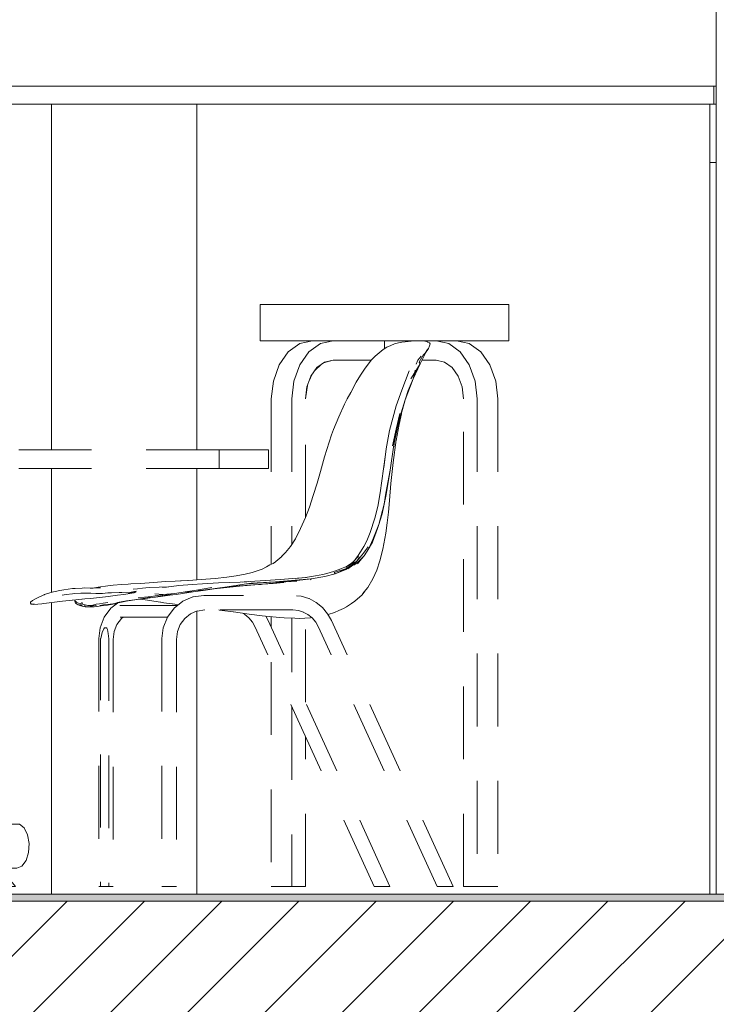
# Model space of a CAD drawing. Header units: millimetres. Extents: x 17009 to 157603, y -19950 to 21829.
# Tile 28 of 72: x 34740 to 35697, y 6768 to 8121. Entities that reach past the tile are written whole.
import ezdxf

# ---------------------------------------------------------------- set-up
doc = ezdxf.new("R2010")
doc.units = ezdxf.units.MM
doc.header["$MEASUREMENT"] = 0
doc.linetypes.add('! STR Pointille', pattern=[175, 100, -75])
for name, color, linetype in [('01-STR_Dalles.ARCHI', 7, 'Continuous'), ('04-SOE_Cloisons .ARCHI', 7, 'Continuous'), ('04-SOE_Revetement de sol.ARCHI', 7, 'Continuous'), ('06-REP _ EQUIP MOBI _ hors marché.ARCHI', 7, 'Continuous'), ('06-REP _ EQUIP MOBI _ marché.ARCHI', 7, 'Continuous')]:
    doc.layers.add(name, color=color, linetype=linetype)

# ---------------------------------------------------------------- blocks, each defined once
blk = doc.blocks.new('Élément de coupe_23_1')
at = {"layer": '04-SOE_Cloisons .ARCHI', "color": 7, "linetype": 'Continuous', "lineweight": 5}
blk.add_line((35696.8, 6919.5), (35696.8, 9230), dxfattribs=at)
blk = doc.blocks.new('Élément de coupe_27_1')
at = {"layer": '01-STR_Dalles.ARCHI', "linetype": 'Continuous', "lineweight": 0, "true_color": 0x000000}
h = blk.add_hatch(dxfattribs=at)
h.set_pattern_fill('Hachure_simple_0001', color=18, style=0, pattern_type=2)
h.set_pattern_definition([(45, (0, 0), (-53.03301, 53.03301), [])])
h.paths.add_polyline_path([(30462.5, 6910), (30462.5, 6690), (77255.2, 6690), (77255.2, 6910)])
at = {"layer": '01-STR_Dalles.ARCHI', "color": 7, "linetype": 'Continuous', "lineweight": 5}
blk.add_line((41461.8, 6910), (30462.5, 6910), dxfattribs=at)
blk = doc.blocks.new('Élément de coupe_413_1')
at = {"layer": '06-REP _ EQUIP MOBI _ marché.ARCHI', "color": 7, "linetype": 'Continuous', "lineweight": 5}
for p, q in [((35693.6, 8030), (30502.3, 8030)), ((35696.5, 8030), (35693.6, 8030)), ((35693.6, 8005), (35693.6, 8030)), ((35696.5, 8005), (35696.5, 8030)), ((35696.8, 8030), (35696.5, 8030)), ((35693.6, 8005), (33110.5, 8005)), ((35696.5, 8005), (35693.6, 8005)), ((35696.7, 8005), (35696.5, 8005)), ((35696.8, 8005), (35696.7, 8005)), ((35696.7, 7925), (35696.7, 8005)), ((35696.7, 7925), (35688, 7925)), ((35696.8, 7925), (35696.7, 7925))]:
    blk.add_line(p, q, dxfattribs=at)
blk = doc.blocks.new('Élément de coupe_556_1')
at = {"layer": '04-SOE_Revetement de sol.ARCHI', "linetype": 'Continuous', "lineweight": 0, "true_color": 0xbebebe}
blk.add_hatch(color=9, dxfattribs=at).paths.add_polyline_path([(30462.5, 6919.5), (30462.5, 6910), (41463.8, 6910), (41463.8, 6919), (41461.8, 6919), (41461.8, 6919.5)])
at = {"layer": '04-SOE_Revetement de sol.ARCHI', "color": 7, "linetype": 'Continuous', "lineweight": 5}
blk.add_line((41461.8, 6919.5), (30462.5, 6919.5), dxfattribs=at)
blk = doc.blocks.new('Élément de coupe_898_1')
at = {"layer": '06-REP _ EQUIP MOBI _ marché.ARCHI', "color": 7, "linetype": 'Continuous', "lineweight": 5}
for p, q in [((34783.5, 7530), (34783.5, 8005)), ((34983.5, 8005), (34983.5, 7530)), ((35687.9, 8005), (35687.9, 6919.5)), ((35688.2, 6919.5), (35688.2, 7925)), ((34783.5, 7334.1), (34783.5, 7504.6)), ((34983.5, 7504.6), (34983.5, 7351.4)), ((34783.5, 6919.5), (34783.5, 7320.1)), ((34983.5, 7308.5), (34983.5, 6919.5))]:
    blk.add_line(p, q, dxfattribs=at)
blk = doc.blocks.new('Élément de coupe_907_1')
at = {"layer": '06-REP _ EQUIP MOBI _ hors marché.ARCHI', "color": 252, "linetype": '! STR Pointille', "lineweight": 5}
for p, q in [((33904.3, 7530), (33882.8, 7530)), ((33882.8, 7504.6), (33882.8, 7530)), ((33951.3, 7530), (33904.3, 7530)), ((33951.3, 7530), (33951.3, 7504.6)), ((35013.8, 7530), (33951.3, 7530)), ((35044.5, 7530), (35013.8, 7530)), ((35013.8, 7530), (35013.8, 7504.6)), ((35081.7, 7530), (35044.5, 7530)), ((35081.7, 7504.6), (35081.7, 7530)), ((33904.3, 7504.6), (33882.8, 7504.6)), ((33951.3, 7504.6), (33904.3, 7504.6)), ((35013.8, 7504.6), (33951.3, 7504.6)), ((34452.1, 7015.7), (34452.1, 7504.6)), ((34512.7, 7015.7), (34512.7, 7504.6)), ((35044.5, 7504.6), (35013.8, 7504.6)), ((35081.7, 7504.6), (35044.5, 7504.6)), ((34213.7, 7001.1), (34218.4, 7010.5)), ((34218.4, 7010.5), (34224.8, 7015.7)), ((34224.8, 7015.7), (34231.8, 7015.7)), ((34231.8, 7015.7), (34238.2, 7010.5)), ((34460.9, 7015.7), (34231.8, 7015.7)), ((34238.2, 7010.5), (34242.9, 7001.1)), ((34460.9, 7015.7), (34465, 7013.8)), ((34470.3, 7011.2), (34471.6, 7010.5)), ((34471.6, 7010.5), (34476.3, 7007)), ((34476.3, 7007), (34481, 7010.5)), ((34481, 7010.5), (34493.5, 7015.7)), ((34493.5, 7015.7), (34645.5, 7015.7)), ((34635.9, 7010.6), (34645.5, 7015.7)), ((34635.9, 6962), (34635.9, 7010.6)), ((34645.5, 7015.7), (34656.1, 7015.7)), ((34656.1, 7015.7), (34665.7, 7010.5)), ((34656.1, 7015.7), (34739.7, 7015.7)), ((34665.7, 7010.5), (34672.8, 7001.1)), ((34746.1, 7010.5), (34739.7, 7015.7)), ((34750.8, 7001.1), (34746.1, 7010.5)), ((34211.5, 6989.1), (34213.7, 7001.1)), ((34242.9, 7001.1), (34245.1, 6989.1)), ((34473.8, 6989.1), (34474.9, 7001.1)), ((34474.9, 7001.1), (34476.3, 7007)), ((34625.7, 7001.1), (34621, 6989.1)), ((34672.8, 7001.1), (34676.1, 6989.1)), ((34753, 6989.1), (34750.8, 7001.1)), ((34212.3, 6976.5), (34211.5, 6989.1)), ((34245.1, 6989.1), (34244.3, 6976.5)), ((34474.1, 6976.5), (34473.8, 6989.1)), ((34621, 6989.1), (34622.6, 6976.5)), ((34676.1, 6989.1), (34675, 6976.5)), ((34752.3, 6976.5), (34753, 6989.1)), ((34215.8, 6965.5), (34212.3, 6976.5)), ((34244.3, 6976.5), (34240.8, 6965.5)), ((34475.9, 6965.5), (34474.1, 6976.5)), ((34675, 6976.5), (34669.7, 6965.5)), ((34748.8, 6965.5), (34752.3, 6976.5)), ((34221.4, 6958), (34215.8, 6965.5)), ((34228.3, 6955.4), (34221.4, 6958)), ((34235.2, 6958), (34228.3, 6955.4)), ((34240.8, 6965.5), (34235.2, 6958)), ((34458, 6955.7), (34456.9, 6955.4)), ((34465.9, 6958), (34462.5, 6957)), ((34467.4, 6959), (34465.9, 6958)), ((34476.3, 6964.5), (34473.3, 6962.7)), ((34476.3, 6964.5), (34475.9, 6965.5)), ((34477.9, 6963.6), (34476.3, 6964.5)), ((34487.3, 6958), (34484.1, 6959.9)), ((34490.3, 6957.4), (34487.3, 6958)), ((34499.1, 6955.4), (34496.1, 6956.1)), ((34640.5, 6958), (34635.9, 6962)), ((34650.8, 6955.4), (34640.5, 6958)), ((34661.1, 6958), (34650.8, 6955.4)), ((34669.7, 6965.5), (34661.1, 6958)), ((34736.2, 6955.4), (34743.1, 6958)), ((34743.1, 6958), (34748.8, 6965.5)), ((34245.2, 6955.4), (34228.3, 6955.4)), ((34230.4, 6930), (34241, 6942.7)), ((34241, 6942.7), (34244.4, 6955.4)), ((34242.4, 6942.7), (34241, 6942.7)), ((34246.5, 6942.7), (34242.4, 6942.7)), ((34247.7, 6955.4), (34245.2, 6955.4)), ((34251.7, 6942.7), (34246.5, 6942.7)), ((34250.8, 6955.4), (34247.7, 6955.4)), ((34253.4, 6955.4), (34250.8, 6955.4)), ((34256.1, 6942.7), (34251.7, 6942.7)), ((34254.5, 6955.4), (34253.4, 6955.4)), ((34456.9, 6955.4), (34254.5, 6955.4)), ((34257.9, 6942.7), (34254.5, 6955.4)), ((34257.9, 6942.7), (34256.1, 6942.7)), ((34268.5, 6930), (34257.9, 6942.7)), ((34309.4, 6930), (34319.6, 6942.7)), ((34319.6, 6942.7), (34322.9, 6955.4)), ((34322.5, 6942.7), (34319.6, 6942.7)), ((34327.4, 6942.7), (34322.5, 6942.7)), ((34332.5, 6942.7), (34327.4, 6942.7)), ((34335.7, 6942.7), (34332.5, 6942.7)), ((34335.9, 6942.7), (34332.7, 6955.4)), ((34335.9, 6942.7), (34335.7, 6942.7)), ((34346.1, 6930), (34335.9, 6942.7)), ((34458.8, 6955.4), (34456.9, 6955.4)), ((34468.7, 6955.4), (34458.8, 6955.4)), ((34481, 6955.4), (34468.7, 6955.4)), ((34493.5, 6955.4), (34481, 6955.4)), ((34499.1, 6955.4), (34493.5, 6955.4)), ((34499.1, 6955.4), (34631.9, 6955.4)), ((34618.4, 6930), (34628.6, 6942.7)), ((34628.6, 6942.7), (34631.9, 6955.4)), ((34631.5, 6942.7), (34628.6, 6942.7)), ((34636.4, 6942.7), (34631.5, 6942.7)), ((34633.6, 6955.4), (34631.9, 6955.4)), ((34636.5, 6955.4), (34633.6, 6955.4)), ((34641.4, 6942.7), (34636.4, 6942.7)), ((34639.6, 6955.4), (34636.5, 6955.4)), ((34639.6, 6955.4), (34650.8, 6955.4)), ((34644.7, 6942.7), (34641.4, 6942.7)), ((34644.9, 6942.7), (34641.6, 6955.4)), ((34644.9, 6942.7), (34644.7, 6942.7)), ((34655.1, 6930), (34644.9, 6942.7)), ((34650.8, 6955.4), (34710.8, 6955.4)), ((34696, 6930), (34706.6, 6942.7)), ((34706.6, 6942.7), (34710, 6955.4)), ((34708, 6942.7), (34706.6, 6942.7)), ((34712.1, 6942.7), (34708, 6942.7)), ((34713.3, 6955.4), (34710.8, 6955.4)), ((34717.3, 6942.7), (34712.1, 6942.7)), ((34716.4, 6955.4), (34713.3, 6955.4)), ((34719, 6955.4), (34716.4, 6955.4)), ((34721.7, 6942.7), (34717.3, 6942.7)), ((34720.1, 6955.4), (34719, 6955.4)), ((34723.5, 6942.7), (34720.1, 6955.4)), ((34720.1, 6955.4), (34736.2, 6955.4)), ((34723.5, 6942.7), (34721.7, 6942.7)), ((34734.1, 6930), (34723.5, 6942.7)), ((34233.6, 6930), (34230.4, 6930)), ((34242.8, 6930), (34233.6, 6930)), ((34254.6, 6930), (34242.8, 6930)), ((34264.4, 6930), (34254.6, 6930)), ((34268.5, 6930), (34264.4, 6930)), ((34315.9, 6930), (34309.4, 6930)), ((34327, 6930), (34315.9, 6930)), ((34338.3, 6930), (34327, 6930)), ((34345.6, 6930), (34338.3, 6930)), ((34346.1, 6930), (34345.6, 6930)), ((34624.9, 6930), (34618.4, 6930)), ((34635.9, 6930), (34624.9, 6930)), ((34647.3, 6930), (34635.9, 6930)), ((34654.6, 6930), (34647.3, 6930)), ((34655.1, 6930), (34654.6, 6930)), ((34699.2, 6930), (34696, 6930)), ((34708.4, 6930), (34699.2, 6930)), ((34720.2, 6930), (34708.4, 6930)), ((34730, 6930), (34720.2, 6930)), ((34734.1, 6930), (34730, 6930))]:
    blk.add_line(p, q, dxfattribs=at)
at = {"layer": '06-REP _ EQUIP MOBI _ hors marché.ARCHI', "color": 252, "linetype": '! STR Pointille', "lineweight": 5, "flags": 128}
for points in [[(34635.9, 7010.6), (34635.9, 7010.5), (34625.7, 7001.1)], [(34622.6, 6976.5), (34630.2, 6965.5), (34635.9, 6962)]]:
    blk.add_lwpolyline(points, dxfattribs=at)
blk = doc.blocks.new('Élément de coupe_908_1')
at = {"layer": '06-REP _ EQUIP MOBI _ hors marché.ARCHI', "color": 252, "linetype": '! STR Pointille', "lineweight": 5}
for p, q in [((35244.5, 7671.1), (35249.7, 7673.5)), ((35254.9, 7675.6), (35249.7, 7673.5)), ((35260.4, 7677.1), (35254.9, 7675.6)), ((35264.7, 7677.9), (35260.4, 7677.1)), ((35264.7, 7677.9), (35269.7, 7678.7)), ((35269.7, 7678.7), (35277.6, 7679.5)), ((35283.7, 7679.8), (35277.6, 7679.5)), ((35288.6, 7680), (35283.7, 7679.8)), ((35290.1, 7680), (35288.6, 7680)), ((35294, 7679.9), (35290.1, 7680)), ((35294, 7679.9), (35296.7, 7679.6)), ((35296.7, 7679.6), (35299.1, 7678.8)), ((35299.1, 7678.8), (35300.8, 7678.3)), ((35302.7, 7677), (35300.8, 7678.3)), ((35301.4, 7669.3), (35302.9, 7673)), ((35303.9, 7675.6), (35302.7, 7677)), ((35303.9, 7675.6), (35302.9, 7673)), ((35239.3, 7667.8), (35228.3, 7658.9)), ((35244.5, 7671.1), (35239.3, 7667.8)), ((35288.7, 7650.7), (35294.2, 7660.3)), ((35296.8, 7663), (35294.2, 7660.3)), ((35297.4, 7663.4), (35295, 7658.3)), ((35296.8, 7663), (35300.2, 7668.1)), ((35297.4, 7663.4), (35301.4, 7669.3)), ((35301.4, 7669.3), (35300.2, 7668.1)), ((35213.8, 7641.2), (35218.5, 7648)), ((35223.2, 7653.7), (35218.5, 7648)), ((35223.2, 7653.7), (35228.3, 7658.9)), ((35289.9, 7648.3), (35280.4, 7627.5)), ((35289.9, 7648.3), (35282.7, 7636.2)), ((35284.7, 7648), (35286.7, 7653.5)), ((35291.3, 7658.7), (35286.7, 7653.5)), ((35289.9, 7648.3), (35288.7, 7650.7)), ((35289.9, 7648.3), (35295, 7658.3)), ((35208.1, 7632.6), (35202.4, 7623.1)), ((35213.8, 7641.2), (35208.1, 7632.6)), ((35264.7, 7612.3), (35275, 7638.5)), ((35273.9, 7635.9), (35274.5, 7637.6)), ((35282.7, 7636.2), (35277.4, 7627.6)), ((35280.4, 7627.5), (35282.7, 7636.2)), ((35282.7, 7636.2), (35283.4, 7639.6)), ((35194.7, 7609.1), (35202.4, 7623.1)), ((35269.6, 7598.9), (35280.4, 7627.5)), ((35280.4, 7627.5), (35273.5, 7611.6)), ((35194.7, 7609.1), (35189.9, 7600.1)), ((35257.3, 7590.7), (35264.7, 7612.3)), ((35269.6, 7598.9), (35273.5, 7611.6)), ((35186.2, 7593), (35178.3, 7575.3)), ((35186.2, 7593), (35189.9, 7600.1)), ((35269.6, 7598.9), (35257.2, 7558.6)), ((35259.1, 7560.6), (35269.6, 7598.9)), ((35252.4, 7573.5), (35257.3, 7590.7)), ((35257.2, 7558.6), (35262.2, 7579.9)), ((35264.3, 7579.8), (35261.1, 7564.9)), ((35178.3, 7575.3), (35171.1, 7557.9)), ((35248, 7556.6), (35252.4, 7573.5)), ((35261.1, 7564.9), (35257, 7542.8)), ((35171.1, 7557.9), (35168.5, 7550.8)), ((35248, 7556.6), (35243.2, 7531.4)), ((35252.2, 7535.4), (35257.2, 7558.6)), ((35254, 7536.8), (35259.1, 7560.6)), ((35254, 7536.8), (35257.2, 7558.6)), ((35158.7, 7520.7), (35168.5, 7550.8)), ((35257.1, 7544), (35253, 7512.8)), ((35253.7, 7534.4), (35254.2, 7537.7)), ((35240, 7505.4), (35243.2, 7531.4)), ((35254, 7536.8), (35248.7, 7502)), ((35153, 7500.5), (35158.7, 7520.7)), ((35235.2, 7470.9), (35242.1, 7520.7)), ((35249.8, 7483.8), (35253, 7512.8)), ((35148.4, 7484.4), (35153, 7500.5)), ((35248.7, 7502), (35242.9, 7470.6)), ((35243.2, 7468.5), (35248.7, 7502)), ((35143.3, 7467.2), (35148.4, 7484.4)), ((35249.8, 7483.8), (35247.9, 7460.3)), ((35231.8, 7452.4), (35235.2, 7470.9)), ((35240.8, 7455.5), (35242.9, 7470.6)), ((35138.1, 7451.1), (35143.3, 7467.2)), ((35240.8, 7455.5), (35243.2, 7468.5)), ((35246.4, 7444.5), (35247.9, 7460.3)), ((35132.7, 7436.9), (35138.1, 7451.1)), ((35231.8, 7452.4), (35227.9, 7436.3)), ((35240.8, 7455.5), (35233.5, 7427.4)), ((35240.8, 7455.5), (35237.8, 7442.2)), ((35244.9, 7429.8), (35246.4, 7444.5)), ((35125.9, 7421.8), (35132.7, 7436.9)), ((35227.9, 7436.3), (35221.2, 7416.5)), ((35237.8, 7442.2), (35233.5, 7427.4)), ((35244.9, 7429.8), (35242.8, 7415.5)), ((35118.7, 7407.9), (35125.9, 7421.8)), ((35221.2, 7416.5), (35216.8, 7405.2)), ((35224.5, 7403), (35231.6, 7422)), ((35225, 7407), (35233.5, 7427.4)), ((35231.6, 7422), (35233.5, 7427.4)), ((35111.8, 7397.2), (35118.7, 7407.9)), ((35212.7, 7397.4), (35216.8, 7405.2)), ((35217.5, 7390.9), (35224.5, 7403)), ((35219.4, 7394.7), (35225, 7407)), ((35242.8, 7415.5), (35238.9, 7393.5)), ((35105.3, 7389.1), (35099.7, 7383.3)), ((35105.3, 7389.1), (35111.8, 7397.2)), ((35203.9, 7383.4), (35208.2, 7389.8)), ((35208.2, 7389.8), (35212.7, 7397.4)), ((35218.6, 7396.6), (35212.1, 7387.9)), ((35213, 7384.6), (35219.4, 7394.7)), ((35213, 7384.6), (35217.5, 7390.9)), ((35238.9, 7393.5), (35234.9, 7377.7)), ((35091.5, 7376.3), (35088, 7374.1)), ((35095.1, 7379.2), (35091.5, 7376.3)), ((35099.9, 7383.5), (35094.6, 7378.8)), ((35203.2, 7377.2), (35188.8, 7367)), ((35199.8, 7376.4), (35195.4, 7373.5)), ((35197.9, 7376.3), (35195.8, 7374.3)), ((35197.4, 7371.7), (35203.2, 7377.2)), ((35197.9, 7376.3), (35205.2, 7384)), ((35200.1, 7372), (35204.9, 7376.4)), ((35200.8, 7379.4), (35203.9, 7383.4)), ((35203.2, 7377.2), (35212.1, 7387.9)), ((35203.2, 7377.2), (35206.6, 7382.7)), ((35203.8, 7373.4), (35209.4, 7380.2)), ((35204.9, 7376.4), (35213, 7384.6)), ((35209.4, 7380.2), (35213, 7384.6)), ((35234.9, 7377.7), (35230.5, 7364.8)), ((35059.1, 7361.7), (35049.6, 7359.3)), ((35066.4, 7363.9), (35059.1, 7361.7)), ((35072.9, 7366.2), (35066.4, 7363.9)), ((35079, 7369.1), (35072.9, 7366.2)), ((35083.6, 7371.9), (35079, 7369.1)), ((35088, 7374.1), (35083.6, 7371.9)), ((35172.4, 7363.5), (35164.9, 7361.1)), ((35188.8, 7367), (35172.1, 7361.5)), ((35173.4, 7359.9), (35172.1, 7361.5)), ((35181.1, 7366.5), (35172.4, 7363.5)), ((35173.4, 7359.9), (35188.8, 7367)), ((35188, 7365.5), (35173.4, 7359.9)), ((35179.7, 7366), (35189.1, 7370)), ((35195.4, 7373.5), (35188, 7369)), ((35188, 7365.5), (35197.4, 7371.7)), ((35188.8, 7367), (35188.5, 7368.1)), ((35197.4, 7371.7), (35188.8, 7367)), ((35195.8, 7374.3), (35189.1, 7370)), ((35190.9, 7366.6), (35197.4, 7371.7)), ((35200.1, 7372), (35197.4, 7371.7)), ((35225, 7352.6), (35230.5, 7364.8)), ((34924.3, 7348), (34905.6, 7346.6)), ((34939.8, 7349), (34924.3, 7348)), ((34939.8, 7349), (34953.6, 7349.7)), ((34953.6, 7349.7), (34970.5, 7350.4)), ((34960.7, 7350), (34971.7, 7350.6)), ((34971.7, 7350.6), (34989.4, 7351.8)), ((35008.4, 7353.4), (34989.4, 7351.8)), ((35024.4, 7355.1), (35008.4, 7353.4)), ((35028.6, 7348), (35012.9, 7347.1)), ((35037.3, 7357), (35024.4, 7355.1)), ((35028.6, 7348), (35042.8, 7348.4)), ((35049.6, 7359.3), (35037.3, 7357)), ((35042.8, 7348.4), (35054, 7349)), ((35046.6, 7348.4), (35062.9, 7349.7)), ((35048.2, 7345.3), (35091.3, 7348.9)), ((35091.3, 7348.9), (35058, 7346.7)), ((35077.8, 7350.7), (35062.9, 7349.7)), ((35105.4, 7348.7), (35073.4, 7345.6)), ((35097.8, 7351.8), (35077.8, 7350.7)), ((35140.5, 7352.7), (35091.3, 7348.9)), ((35105.4, 7348.7), (35091.3, 7348.9)), ((35115.4, 7353.1), (35097.8, 7351.8)), ((35105.4, 7348.7), (35140.5, 7352.7)), ((35120.7, 7349.7), (35105.4, 7348.7)), ((35133.8, 7354.8), (35115.4, 7353.1)), ((35118.7, 7353.4), (35132.6, 7354.8)), ((35146.5, 7356.8), (35132.6, 7354.8)), ((35139.5, 7351.5), (35140.5, 7352.7)), ((35140.5, 7352.7), (35159.1, 7355.9)), ((35156.6, 7358.9), (35146.5, 7356.8)), ((35164.9, 7361.1), (35156.6, 7358.9)), ((35159.1, 7355.9), (35173.4, 7359.9)), ((35218, 7340.7), (35225, 7352.6)), ((34842.6, 7340.3), (34847.7, 7341.2)), ((34860.9, 7343.3), (34847.7, 7341.2)), ((34868.5, 7344), (34860.9, 7343.3)), ((34868.5, 7344), (34879.7, 7344.9)), ((34889.2, 7345.5), (34879.7, 7344.9)), ((34892.6, 7345.8), (34889.2, 7345.5)), ((34905.6, 7346.6), (34892.6, 7345.8)), ((34901.8, 7339.2), (34895.8, 7338.4)), ((34908.5, 7339.9), (34901.8, 7339.2)), ((34917.8, 7340.7), (34908.5, 7339.9)), ((34931.5, 7341.3), (34917.8, 7340.7)), ((34944, 7341.7), (34931.5, 7341.3)), ((34941.8, 7341.5), (34936, 7340.8)), ((34941.8, 7341.5), (34958.4, 7343.5)), ((34967.5, 7335.1), (34953.2, 7332.6)), ((34958.4, 7343.5), (34976.9, 7345)), ((34963.7, 7332.7), (34978.5, 7334.8)), ((34980, 7336.9), (34965.6, 7333.3)), ((34980, 7336.9), (34967.5, 7335.1)), ((34991.2, 7345.8), (34976.9, 7345)), ((34978.5, 7334.8), (34995.3, 7337.3)), ((34978.5, 7334.8), (34992.2, 7336.8)), ((35004, 7341.1), (34980, 7336.9)), ((34991.4, 7337.3), (34980, 7336.9)), ((34991.2, 7345.8), (35012.9, 7347.1)), ((35008.4, 7339.5), (34991.4, 7337.3)), ((35007.3, 7338.9), (34992.2, 7336.8)), ((35024.7, 7341), (35007.3, 7338.9)), ((35025.2, 7342), (35008.4, 7339.5)), ((35041.4, 7343.1), (35020.8, 7340.7)), ((35024.7, 7341), (35042.1, 7342.8)), ((35048.2, 7345.3), (35025.2, 7342)), ((35057.6, 7344.3), (35041.4, 7343.1)), ((35042.1, 7342.8), (35057.6, 7344.3)), ((35043.4, 7343), (35061.2, 7344.4)), ((35048.2, 7345.3), (35058, 7346.7)), ((35073.4, 7345.6), (35057.6, 7344.3)), ((35071.5, 7345.1), (35061.2, 7344.4)), ((35088.1, 7346.6), (35073.4, 7345.6)), ((35088.1, 7346.6), (35103, 7347.7)), ((35210.4, 7330.9), (35214.4, 7336.2)), ((35218, 7340.7), (35211, 7332)), ((34816.1, 7323.8), (34815.8, 7323.2)), ((34815.8, 7323.2), (34815.9, 7322.2)), ((34816.2, 7320.7), (34815.9, 7322.2)), ((34816.5, 7321.9), (34818.3, 7320.5)), ((34825.3, 7320.9), (34826.2, 7318)), ((34886.3, 7321.9), (34871.2, 7318.9)), ((34886.7, 7322.4), (34874.5, 7320.5)), ((34886.3, 7321.9), (34895, 7323.5)), ((34897.5, 7323.9), (34886.7, 7322.4)), ((34904.5, 7324.9), (34895, 7323.5)), ((34906, 7325.2), (34897.5, 7323.9)), ((34911.2, 7327.6), (34902.6, 7326.7)), ((34904.5, 7324.9), (34912.5, 7326)), ((34912.3, 7323.8), (34904.9, 7325)), ((34915.5, 7326.6), (34906, 7325.2)), ((34921, 7328.7), (34911.2, 7327.6)), ((34912.3, 7323.8), (34933.5, 7320.7)), ((34922.8, 7327.2), (34912.5, 7326)), ((34921, 7328.7), (34915.5, 7326.6)), ((34915.5, 7326.6), (34922.8, 7327.2)), ((34921, 7328.7), (34936.8, 7331.4)), ((34935.1, 7329.3), (34922.8, 7327.2)), ((34922.8, 7327.2), (34933.4, 7328.4)), ((34925.4, 7332), (34936.8, 7331.4)), ((34933.4, 7328.4), (34946, 7330.2)), ((34953.2, 7332.6), (34935.1, 7329.3)), ((34936.8, 7331.4), (34935.1, 7329.3)), ((34936.8, 7331.4), (34953.2, 7332.6)), ((34946, 7330.2), (34954.8, 7331.4)), ((34964.1, 7321.9), (34952.2, 7312.4)), ((34954.8, 7331.4), (34963.7, 7332.7)), ((34978, 7327.9), (34964.1, 7321.9)), ((34978.5, 7328), (34978, 7327.9)), ((34992.8, 7330), (34978.5, 7328)), ((35047.2, 7330), (34992.8, 7330)), ((35126.6, 7329), (35120.1, 7329.6)), ((35137.1, 7325.8), (35126.6, 7329)), ((35137.5, 7325.6), (35137.1, 7325.8)), ((35147.2, 7320.5), (35137.5, 7325.6)), ((35200.5, 7322.3), (35195.7, 7318.7)), ((35200.5, 7322.3), (35210.4, 7330.9)), ((34816.8, 7319.3), (34816.2, 7320.7)), ((34818.7, 7318), (34816.8, 7319.3)), ((34818.3, 7320.5), (34820.7, 7319.3)), ((34820.1, 7317.3), (34818.7, 7318)), ((34818.7, 7318), (34821.2, 7317)), ((34820.1, 7317.3), (34824, 7315.5)), ((34820.7, 7319.3), (34823.2, 7318.7)), ((34825.2, 7316.8), (34821.2, 7317)), ((34822.6, 7317.5), (34825.2, 7316.8)), ((34826.2, 7318), (34823.2, 7318.7)), ((34825.2, 7316.8), (34824, 7315.5)), ((34825.9, 7315.2), (34824, 7315.5)), ((34825.2, 7316.8), (34825.9, 7315.2)), ((34830.4, 7314.5), (34825.9, 7315.2)), ((34833.4, 7316.2), (34826.2, 7318)), ((34829.1, 7316.2), (34830.4, 7314.5)), ((34835.1, 7314.4), (34830.4, 7314.5)), ((34838.8, 7316.4), (34833.4, 7316.2)), ((34835.1, 7314.4), (34843.8, 7316.5)), ((34835.1, 7314.4), (34842.2, 7314.5)), ((34845, 7318.1), (34838.8, 7316.4)), ((34838.8, 7316.4), (34843.8, 7316.5)), ((34842.2, 7314.5), (34846.8, 7315)), ((34843.8, 7316.5), (34845.4, 7315.6)), ((34845, 7318.1), (34849.6, 7318.6)), ((34851.7, 7315.5), (34846.8, 7315)), ((34854.8, 7319.6), (34849.6, 7318.6)), ((34850, 7316.1), (34855, 7316.9)), ((34860.4, 7316.8), (34851.7, 7315.5)), ((34861, 7320.5), (34854.8, 7319.6)), ((34861, 7317.6), (34855, 7316.9)), ((34865.3, 7312.4), (34856.1, 7300)), ((34870.5, 7318.6), (34860.4, 7316.8)), ((34861, 7317.6), (34860.4, 7316.8)), ((34871.2, 7318.9), (34861, 7317.6)), ((34874.2, 7319.5), (34865.3, 7312.4)), ((34871.4, 7318.9), (34870.5, 7318.6)), ((34871.2, 7318.9), (34870.5, 7318.6)), ((34874.5, 7320.5), (34871.2, 7318.9)), ((34957.1, 7316.3), (34877.6, 7316.3)), ((34933.5, 7320.7), (34938.2, 7320)), ((34933.5, 7320.7), (34933.7, 7320.7)), ((34938.2, 7320), (34952.9, 7318)), ((34941.6, 7319.6), (34945.6, 7319)), ((34952.2, 7312.4), (34943, 7300)), ((34949.7, 7318.5), (34945.6, 7319.1)), ((34945.6, 7319), (34949.7, 7318.5)), ((34952.9, 7318), (34958.3, 7317.3)), ((34983.9, 7308.7), (34974.6, 7304.7)), ((34994.1, 7310), (34983.6, 7308.6)), ((35115.2, 7310), (34994.1, 7310)), ((35013.5, 7310), (35014.3, 7309.9)), ((35014.3, 7309.9), (35036.7, 7306.9)), ((35055.3, 7304.2), (35033.6, 7307.3)), ((35122.9, 7309.2), (35115.2, 7310)), ((35129.9, 7307.1), (35122.9, 7309.2)), ((35155.8, 7313.5), (35147.2, 7320.5)), ((35163, 7304.9), (35155.8, 7313.5)), ((35172.2, 7306.6), (35178.5, 7309.1)), ((35178.5, 7309.1), (35184.7, 7312.2)), ((35188.8, 7314.4), (35184.7, 7312.2)), ((35195.7, 7318.7), (35188.8, 7314.4)), ((34856.1, 7300), (34850.4, 7285.5)), ((34879.8, 7298.3), (34873.6, 7290)), ((34943.3, 7300.3), (34877.9, 7300.3)), ((34882.2, 7300.3), (34879.8, 7298.3)), ((34943, 7300), (34937.2, 7285.5)), ((34966.6, 7298.3), (34960.5, 7290)), ((34974.6, 7304.7), (34966.6, 7298.3)), ((35049.1, 7303.8), (35045.9, 7305.5)), ((35054.9, 7299.1), (35049.1, 7303.8)), ((35059.7, 7293.4), (35054.9, 7299.1)), ((35073.2, 7301.9), (35055.3, 7304.2)), ((35073.2, 7301.9), (35077.6, 7301.4)), ((35077.6, 7301.4), (35097.3, 7299.7)), ((35081.3, 7295.6), (35078.1, 7301.3)), ((35248.6, 6930), (35081.3, 7295.6)), ((35097.3, 7299.7), (35103.3, 7299.4)), ((35117.8, 7298.7), (35103.3, 7299.4)), ((35117.8, 7298.7), (35124, 7298.5)), ((35124, 7298.5), (35139.6, 7299.3)), ((35136, 7303.8), (35129.6, 7307.2)), ((35141.8, 7299.1), (35136, 7303.8)), ((35139.6, 7299.3), (35141.2, 7299.6)), ((35146.6, 7293.4), (35141.8, 7299.1)), ((35168.2, 7295.6), (35163, 7304.9)), ((35172.2, 7306.6), (35163.6, 7303.8)), ((35335.5, 6930), (35168.2, 7295.6)), ((34850.3, 7285.4), (34848.5, 7270.6)), ((34869.8, 7280.5), (34868.4, 7269.4)), ((34873.6, 7290), (34869.8, 7280.4)), ((34937.2, 7285.4), (34935.3, 7270.6)), ((34956.7, 7280.5), (34955.3, 7269.4)), ((34960.5, 7290), (34956.7, 7280.4)), ((35063.6, 7286.4), (35059.7, 7293.4)), ((35226.7, 6930), (35063.6, 7286.4)), ((35150.5, 7286.4), (35146.6, 7293.4)), ((35313.5, 6930), (35150.5, 7286.4)), ((34848.5, 7270.6), (34848.5, 6930)), ((34868.4, 7269.4), (34868.4, 6930)), ((34935.3, 7270.6), (34935.3, 6930)), ((34955.3, 7269.4), (34955.3, 6930)), ((34848.5, 6930), (34848.8, 6930)), ((34848.8, 6930), (34849.4, 6930)), ((34849.4, 6930), (34850.3, 6930)), ((34850.3, 6930), (34851.2, 6930)), ((34862.5, 6930), (34862.8, 6930)), ((34862.8, 6930), (34864.3, 6930)), ((34864.3, 6930), (34865.6, 6930)), ((34865.6, 6930), (34866.7, 6930)), ((34866.7, 6930), (34867.6, 6930)), ((34867.6, 6930), (34868.1, 6930)), ((34868.1, 6930), (34868.4, 6930)), ((34935.7, 6930), (34935.4, 6930)), ((34936.3, 6930), (34935.7, 6930)), ((34937.2, 6930), (34936.3, 6930)), ((34938.3, 6930), (34937.2, 6930)), ((34939.7, 6930), (34938.3, 6930)), ((34941.2, 6930), (34939.7, 6930)), ((34942.9, 6930), (34941.2, 6930)), ((34944.6, 6930), (34942.9, 6930)), ((34946.3, 6930), (34944.6, 6930)), ((34948, 6930), (34946.3, 6930)), ((34949.7, 6930), (34948, 6930)), ((34951.2, 6930), (34949.7, 6930)), ((34952.5, 6930), (34951.2, 6930)), ((34953.6, 6930), (34952.5, 6930)), ((34954.4, 6930), (34953.6, 6930)), ((34955, 6930), (34954.4, 6930)), ((34955.3, 6930), (34955, 6930)), ((35227, 6930), (35226.7, 6930)), ((35227.6, 6930), (35227, 6930)), ((35228.5, 6930), (35227.6, 6930)), ((35229.8, 6930), (35228.5, 6930)), ((35231.2, 6930), (35229.8, 6930)), ((35232.9, 6930), (35231.2, 6930)), ((35234.6, 6930), (35232.9, 6930)), ((35236.5, 6930), (35234.6, 6930)), ((35238.4, 6930), (35236.5, 6930)), ((35240.3, 6930), (35238.4, 6930)), ((35242.1, 6930), (35240.3, 6930)), ((35243.8, 6930), (35242.1, 6930)), ((35245.3, 6930), (35243.8, 6930)), ((35246.6, 6930), (35245.3, 6930)), ((35247.5, 6930), (35246.6, 6930)), ((35248.2, 6930), (35247.5, 6930)), ((35248.6, 6930), (35248.2, 6930)), ((35313.5, 6930), (35313.8, 6930)), ((35313.8, 6930), (35314.5, 6930)), ((35314.5, 6930), (35315.4, 6930)), ((35315.4, 6930), (35316.6, 6930)), ((35316.6, 6930), (35318.1, 6930)), ((35318.1, 6930), (35319.7, 6930)), ((35319.7, 6930), (35321.5, 6930)), ((35321.5, 6930), (35323.4, 6930)), ((35323.4, 6930), (35325.3, 6930)), ((35325.3, 6930), (35327.2, 6930)), ((35327.2, 6930), (35329, 6930)), ((35329, 6930), (35330.7, 6930)), ((35330.7, 6930), (35332.2, 6930)), ((35332.2, 6930), (35333.4, 6930)), ((35333.4, 6930), (35334.4, 6930)), ((35334.4, 6930), (35335.1, 6930)), ((35335.1, 6930), (35335.4, 6930))]:
    blk.add_line(p, q, dxfattribs=at)
blk = doc.blocks.new('Élément de coupe_909_1')
at = {"layer": '06-REP _ EQUIP MOBI _ hors marché.ARCHI', "color": 252, "linetype": '! STR Pointille', "lineweight": 5}
for p, q in [((34889.1, 7333.8), (34895.5, 7335.1)), ((34899.4, 7335.1), (34894.7, 7333.7)), ((34895.5, 7335.1), (34900.2, 7335.9)), ((34799, 7321.9), (34773, 7318.9)), ((34799, 7321.9), (34812.3, 7323.5)), ((34816.9, 7323.9), (34812, 7323.4)), ((34825.9, 7324.9), (34812.3, 7323.5)), ((34829.4, 7325.2), (34816.9, 7323.9)), ((34836.9, 7326), (34829.4, 7325.2)), ((34850.1, 7327.2), (34836.6, 7326)), ((34861.7, 7328.4), (34850.1, 7327.2)), ((34874.5, 7330.2), (34861.7, 7328.4)), ((34874.5, 7330.2), (34882.9, 7331.4)), ((34882.9, 7331.4), (34891.1, 7332.7)), ((34891.1, 7332.7), (34897.2, 7333.7)), ((34760.3, 7318.1), (34756.2, 7317.8)), ((34770.3, 7318.6), (34759.3, 7317.7)), ((34770.3, 7318.6), (34773, 7318.9)), ((34857.3, 7285.7), (34856.3, 7285.3)), ((34857.3, 7285.7), (34859, 7285.4)), ((34859, 7285.4), (34859.8, 7284.8)), ((34862.5, 6930), (34851.2, 6930))]:
    blk.add_line(p, q, dxfattribs=at)
at = {"layer": '06-REP _ EQUIP MOBI _ hors marché.ARCHI', "color": 252, "linetype": '! STR Pointille', "lineweight": 5, "flags": 128}
for points in [[(34754.7, 7320.6), (34754.9, 7320.8), (34757.4, 7322.9), (34761.5, 7325.2), (34764.4, 7326.8), (34773.1, 7330.8), (34773.6, 7331), (34773.9, 7331.1), (34781.6, 7333.5), (34786.3, 7334.9), (34789.6, 7335.6), (34794.3, 7336.7), (34797.8, 7337.4), (34800.5, 7337.9), (34806.7, 7338.7), (34812.5, 7339.4), (34816.4, 7339.7), (34826, 7340.2), (34829.4, 7340.3), (34836.9, 7340.2), (34840.7, 7340.2), (34847.2, 7340.4), (34849.4, 7340.4), (34857.4, 7341.3), (34859.8, 7341.5), (34860.9, 7341.6), (34863.4, 7341.8), (34870.6, 7342), (34875.8, 7341.6), (34877.6, 7341.4), (34882, 7340.9), (34889.6, 7339.6), (34896.2, 7338.3), (34898.2, 7337.2), (34900.2, 7335.9)], [(34900.2, 7335.9), (34899.4, 7335.1), (34898.2, 7334)], [(34898.2, 7334), (34897.2, 7333.7), (34895.4, 7333.7), (34894.7, 7333.7), (34892.9, 7333.8), (34889.2, 7333.8), (34880.1, 7334), (34876.7, 7334), (34866.3, 7333.6), (34861.1, 7333.5), (34853.9, 7332.8), (34846.5, 7332.8), (34844.7, 7332.8), (34837.9, 7333.1), (34836.2, 7333.1), (34835.5, 7333.1), (34830.2, 7333.1), (34824.8, 7333), (34823.9, 7333), (34814.9, 7332.5), (34812.6, 7332.3), (34812.3, 7332.3), (34803.8, 7331.2), (34795.2, 7330.1), (34794.8, 7330), (34794.3, 7329.9), (34785.6, 7328.1), (34778.8, 7326.5), (34778, 7326.3), (34774.8, 7324.8), (34771.5, 7323.3), (34765.2, 7320.2), (34763.5, 7319.3), (34761.9, 7318.7), (34759.3, 7317.7)], [(34754.7, 7319.3), (34754.6, 7320.5), (34754.7, 7320.6)], [(34756.2, 7317.8), (34755.6, 7318.2), (34754.7, 7319.3)], [(34759.3, 7317.7), (34756.8, 7317.9), (34756.2, 7317.8)], [(34856.3, 7285.3), (34855.4, 7284.2), (34853.4, 7278.9), (34851.3, 7271), (34851.2, 7270.7), (34851.2, 6930)], [(34859.8, 7284.8), (34860.5, 7283.4), (34861.7, 7277.6), (34862.5, 7270.2), (34862.5, 6930)]]:
    blk.add_lwpolyline(points, dxfattribs=at)
blk = doc.blocks.new('Élément de coupe_924_1')
at = {"layer": '06-REP _ EQUIP MOBI _ hors marché.ARCHI', "color": 252, "linetype": '! STR Pointille', "lineweight": 5}
for p, q in [((35070.4, 7730), (35091, 7730)), ((35070.4, 7680), (35070.4, 7730)), ((35091, 7730), (35129.7, 7730)), ((35129.7, 7730), (35181.9, 7730)), ((35181.9, 7730), (35241.1, 7730)), ((35241.1, 7730), (35300.4, 7730)), ((35300.4, 7730), (35352.6, 7730)), ((35352.6, 7730), (35391.3, 7730)), ((35391.3, 7730), (35411.8, 7730)), ((35411.8, 7680), (35411.8, 7730)), ((35070.4, 7680), (35091, 7680)), ((35091, 7680), (35129.7, 7680)), ((35124.7, 7676.1), (35108.9, 7664.7)), ((35142.2, 7680), (35124.7, 7676.1)), ((35129.7, 7680), (35181.9, 7680)), ((35153, 7676.1), (35137.2, 7664.7)), ((35170.4, 7680), (35153, 7676.1)), ((35181.9, 7680), (35241.1, 7680)), ((35241.1, 7668.9), (35241.1, 7680)), ((35241.1, 7680), (35300.4, 7680)), ((35300.4, 7680), (35352.6, 7680)), ((35311.9, 7680), (35329.3, 7676.1)), ((35329.3, 7676.1), (35345.1, 7664.7)), ((35340.1, 7680), (35357.6, 7676.1)), ((35352.6, 7680), (35391.3, 7680)), ((35357.6, 7676.1), (35373.4, 7664.7)), ((35391.3, 7680), (35411.8, 7680)), ((35108.9, 7664.7), (35096.4, 7647)), ((35137.2, 7664.7), (35124.7, 7647)), ((35345.1, 7664.7), (35357.6, 7647)), ((35373.4, 7664.7), (35385.9, 7647)), ((35096.4, 7647), (35088.4, 7624.7)), ((35124.7, 7647), (35116.6, 7624.7)), ((35153.5, 7646.9), (35145.7, 7639.6)), ((35148.3, 7643.1), (35158.8, 7650.7)), ((35170.4, 7653.3), (35157.3, 7649.6)), ((35158.8, 7650.7), (35170.4, 7653.3)), ((35170.4, 7653.3), (35222.9, 7653.3)), ((35311.9, 7653.3), (35292.5, 7653.3)), ((35323.5, 7650.7), (35311.9, 7653.3)), ((35334, 7643.1), (35323.5, 7650.7)), ((35357.6, 7647), (35365.7, 7624.7)), ((35385.9, 7647), (35393.9, 7624.7)), ((35142.4, 7634.9), (35137.2, 7623.9)), ((35139.9, 7631.3), (35148.3, 7643.1)), ((35342.4, 7631.3), (35334, 7643.1)), ((35088.4, 7624.7), (35085.6, 7600)), ((35116.6, 7624.7), (35113.9, 7600)), ((35135.3, 7618.6), (35132.7, 7600)), ((35134.6, 7616.5), (35139.9, 7631.3)), ((35347.7, 7616.5), (35342.4, 7631.3)), ((35365.7, 7624.7), (35368.4, 7600)), ((35393.9, 7624.7), (35396.7, 7600)), ((35132.7, 7600), (35134.6, 7616.5)), ((35349.6, 7600), (35347.7, 7616.5)), ((35085.6, 7600), (35085.6, 7372.9)), ((35113.9, 7600), (35113.9, 7400.4)), ((35132.7, 7437), (35132.7, 7600)), ((35349.6, 6930), (35349.6, 7600)), ((35368.4, 7600), (35368.4, 6930)), ((35396.7, 7600), (35396.7, 6930)), ((35085.6, 7300.7), (35085.6, 7286.3)), ((35113.9, 7298.9), (35113.9, 7224.5)), ((35132.7, 7183.3), (35132.7, 7299)), ((35085.6, 7238.4), (35085.6, 6930)), ((35113.9, 7176.6), (35113.9, 6930)), ((35132.7, 6930), (35132.7, 7135.3)), ((35085.6, 6930), (35113.9, 6930)), ((35113.9, 6930), (35132.7, 6930)), ((35368.4, 6930), (35349.6, 6930)), ((35368.4, 6930), (35396.7, 6930))]:
    blk.add_line(p, q, dxfattribs=at)

msp = doc.modelspace()

# ---------------------------------------------------------------- block references
at = {"layer": '01-STR_Dalles.ARCHI', "lineweight": 0}
msp.add_blockref('Élément de coupe_27_1', (0, 0), dxfattribs=at)
at = {"layer": '04-SOE_Cloisons .ARCHI', "lineweight": 0}
msp.add_blockref('Élément de coupe_23_1', (0, 0), dxfattribs=at)
at = {"layer": '04-SOE_Revetement de sol.ARCHI', "lineweight": 0}
msp.add_blockref('Élément de coupe_556_1', (0, 0), dxfattribs=at)
at = {"layer": '06-REP _ EQUIP MOBI _ hors marché.ARCHI', "lineweight": 0}
for name in ['Élément de coupe_924_1', 'Élément de coupe_908_1', 'Élément de coupe_907_1', 'Élément de coupe_909_1']:
    msp.add_blockref(name, (0, 0), dxfattribs=at)
at = {"layer": '06-REP _ EQUIP MOBI _ marché.ARCHI', "lineweight": 0}
for name in ['Élément de coupe_413_1', 'Élément de coupe_898_1']:
    msp.add_blockref(name, (0, 0), dxfattribs=at)

doc.saveas('drawing.dxf')
